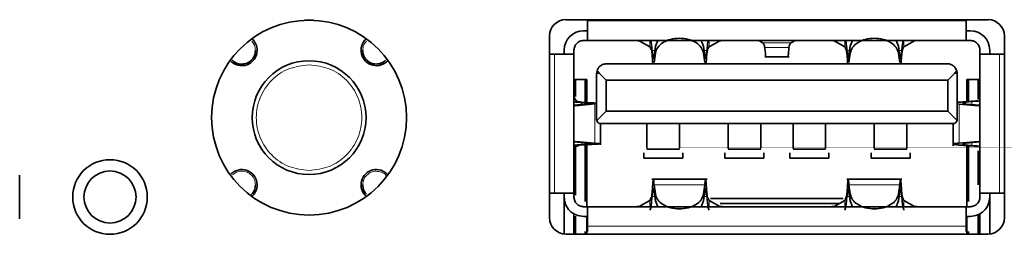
# Model space of a CAD drawing. Header units: millimetres. Extents: x 0 to 1118, y 0 to 864.
# Tile 175 of 200: x 922.91 to 933.01, y 468.58 to 470.79. Entities that reach past the tile are written whole.
import ezdxf

# ---------------------------------------------------------------- set-up
doc = ezdxf.new("R2010")
doc.units = ezdxf.units.MM

msp = doc.modelspace()

# ---------------------------------------------------------------- linework, layer by layer
at = {"color": 7, "linetype": 'Continuous', "lineweight": 35}
for p, q in [((925.923, 470.781), (925.836, 470.781)), ((932.847, 470.787), (928.514, 470.787)), ((928.737, 470.787), (928.737, 470.774)), ((932.624, 470.774), (932.624, 470.787)), ((928.347, 470.621), (928.347, 468.754)), ((928.697, 470.674), (928.737, 470.674)), ((932.624, 470.674), (932.664, 470.674)), ((933.014, 468.754), (933.014, 470.621)), ((928.697, 470.574), (928.737, 470.574)), ((932.624, 470.574), (928.737, 470.574)), ((929.268, 470.574), (929.268, 470.571)), ((929.377, 470.509), (929.268, 470.571)), ((929.42, 470.422), (929.433, 470.516)), ((929.433, 470.516), (929.457, 470.574)), ((929.903, 470.574), (929.928, 470.516)), ((929.928, 470.516), (929.94, 470.422)), ((929.984, 470.509), (930.093, 470.571)), ((930.093, 470.571), (930.093, 470.574)), ((931.268, 470.574), (931.268, 470.571)), ((931.377, 470.509), (931.268, 470.571)), ((931.42, 470.422), (931.433, 470.516)), ((931.433, 470.516), (931.457, 470.574)), ((931.903, 470.574), (931.928, 470.516)), ((931.928, 470.516), (931.94, 470.422)), ((931.984, 470.509), (932.093, 470.571)), ((932.624, 470.574), (932.664, 470.574)), ((928.397, 470.434), (928.347, 470.434)), ((928.497, 470.474), (928.497, 470.434)), ((928.597, 470.474), (928.597, 470.434)), ((928.597, 470.434), (928.597, 469.007)), ((929.42, 470.349), (929.433, 470.442)), ((929.928, 470.442), (929.94, 470.349)), ((931.42, 470.349), (931.433, 470.442)), ((931.928, 470.442), (931.94, 470.349)), ((932.764, 470.434), (932.764, 470.474)), ((932.764, 469.007), (932.764, 470.434)), ((932.864, 470.434), (932.864, 470.474)), ((933.014, 470.434), (932.964, 470.434)), ((928.93, 470.334), (932.43, 470.334)), ((930.555, 470.407), (930.806, 470.407)), ((928.83, 470.234), (928.83, 469.764)), ((928.835, 470.263), (928.86, 470.234)), ((928.927, 470.167), (928.86, 470.234)), ((932.501, 470.234), (932.434, 470.167)), ((932.501, 470.234), (932.526, 470.263)), ((932.53, 470.234), (932.53, 469.764)), ((928.73, 470.174), (928.597, 470.174)), ((928.614, 469.999), (928.614, 470.174)), ((928.714, 470.174), (928.714, 469.936)), ((928.73, 470.174), (928.73, 469.936)), ((928.927, 470.167), (928.927, 469.847)), ((928.927, 470.167), (932.434, 470.167)), ((932.434, 469.847), (932.434, 470.167)), ((932.764, 470.174), (932.63, 470.174)), ((932.63, 469.946), (932.63, 470.174)), ((932.647, 469.947), (932.647, 470.174)), ((932.747, 470.174), (932.747, 469.969)), ((928.597, 469.997), (928.597, 470.001)), ((928.739, 469.922), (928.597, 469.909)), ((928.615, 469.904), (928.812, 469.922)), ((932.53, 469.923), (932.549, 469.921)), ((932.549, 469.921), (932.746, 469.904)), ((932.764, 469.909), (932.622, 469.921)), ((932.764, 470.001), (932.764, 469.997)), ((928.832, 469.752), (928.927, 469.847)), ((928.927, 469.847), (932.434, 469.847)), ((932.434, 469.847), (932.529, 469.752)), ((928.87, 469.503), (928.87, 469.721)), ((928.874, 469.721), (932.487, 469.721)), ((932.49, 469.721), (932.49, 469.493)), ((928.597, 469.532), (928.739, 469.519)), ((928.615, 469.537), (928.812, 469.519)), ((928.714, 469.505), (928.714, 468.921)), ((928.73, 469.506), (928.73, 468.867)), ((932.746, 469.537), (932.549, 469.52)), ((932.764, 469.532), (932.622, 469.52)), ((928.597, 469.441), (928.597, 469.444)), ((928.614, 468.986), (928.614, 469.49)), ((929.314, 469.367), (929.314, 469.419)), ((929.347, 469.457), (929.68, 469.457)), ((929.714, 469.419), (929.714, 469.367)), ((930.147, 469.367), (930.147, 469.419)), ((930.18, 469.457), (930.514, 469.457)), ((930.547, 469.419), (930.547, 469.367)), ((930.814, 469.367), (930.814, 469.419)), ((930.847, 469.457), (931.18, 469.457)), ((931.214, 469.419), (931.214, 469.367)), ((931.647, 469.367), (931.647, 469.419)), ((931.68, 469.457), (932.014, 469.457)), ((932.047, 469.419), (932.047, 469.367)), ((932.63, 468.867), (932.63, 469.495)), ((932.647, 468.921), (932.647, 469.494)), ((932.747, 469.442), (932.747, 469.093)), ((932.764, 469.444), (932.764, 469.441)), ((929.714, 469.367), (929.314, 469.367)), ((930.547, 469.367), (930.147, 469.367)), ((931.214, 469.367), (930.814, 469.367)), ((932.047, 469.367), (931.647, 469.367)), ((922.91, 468.742), (922.91, 469.192)), ((929.963, 469.151), (929.398, 469.151)), ((931.963, 469.151), (931.398, 469.151)), ((928.347, 469.007), (928.397, 469.007)), ((928.497, 469.007), (928.497, 468.967)), ((928.597, 468.967), (928.597, 469.007)), ((929.42, 469.092), (929.433, 468.999)), ((929.42, 469.019), (929.433, 468.926)), ((929.928, 468.999), (929.94, 469.092)), ((929.928, 468.926), (929.94, 469.019)), ((931.42, 469.092), (931.433, 468.999)), ((931.42, 469.019), (931.433, 468.926)), ((931.928, 468.999), (931.94, 469.092)), ((931.928, 468.926), (931.94, 469.019)), ((932.764, 469.007), (932.764, 468.967)), ((932.864, 469.007), (932.864, 468.967)), ((932.964, 469.007), (933.014, 469.007)), ((928.497, 468.967), (928.497, 468.588)), ((929.268, 468.87), (929.377, 468.932)), ((929.433, 468.926), (929.457, 468.867)), ((929.903, 468.867), (929.928, 468.926)), ((929.984, 468.932), (930.093, 468.87)), ((930, 468.951), (931.36, 468.951)), ((930.099, 468.901), (931.321, 468.901)), ((931.268, 468.87), (931.377, 468.932)), ((931.433, 468.926), (931.457, 468.867)), ((931.903, 468.867), (931.928, 468.926)), ((931.984, 468.932), (932.093, 468.87)), ((932.864, 468.967), (932.864, 468.588)), ((928.597, 468.587), (928.597, 468.798)), ((928.737, 468.867), (928.697, 468.867)), ((928.737, 468.867), (932.624, 468.867)), ((929.135, 468.871), (929.135, 468.867)), ((929.268, 468.87), (929.268, 468.867)), ((930.093, 468.867), (930.093, 468.87)), ((930.226, 468.867), (930.226, 468.871)), ((931.135, 468.871), (931.135, 468.867)), ((931.268, 468.867), (931.268, 468.87)), ((932.664, 468.867), (932.624, 468.867)), ((932.764, 468.798), (932.764, 468.587)), ((928.597, 468.727), (928.614, 468.727)), ((928.614, 468.587), (928.614, 468.77)), ((928.697, 468.767), (928.737, 468.767)), ((928.73, 468.767), (928.73, 468.587)), ((932.624, 468.767), (932.664, 468.767)), ((932.63, 468.587), (932.63, 468.767)), ((932.747, 468.787), (932.747, 468.587)), ((932.747, 468.727), (932.764, 468.727)), ((928.714, 468.614), (928.714, 468.587)), ((928.737, 468.667), (928.737, 468.612)), ((932.624, 468.612), (932.624, 468.667)), ((932.647, 468.587), (932.647, 468.614)), ((928.514, 468.587), (932.847, 468.587))]:
    msp.add_line(p, q, dxfattribs=at)
at = {"color": 7, "linetype": 'Continuous', "lineweight": 18}
for p, q in [((932.624, 470.774), (928.737, 470.774)), ((929.377, 470.574), (929.377, 470.509)), ((929.433, 470.516), (929.433, 470.442)), ((929.928, 470.516), (929.928, 470.442)), ((929.984, 470.574), (929.984, 470.509)), ((930.537, 470.548), (930.824, 470.548)), ((931.377, 470.574), (931.377, 470.509)), ((931.433, 470.516), (931.433, 470.442)), ((931.928, 470.516), (931.928, 470.442)), ((931.984, 470.574), (931.984, 470.509)), ((932.093, 470.571), (932.093, 470.574)), ((928.397, 470.434), (928.397, 469.007)), ((929.399, 470.438), (929.399, 470.47)), ((929.399, 470.47), (929.427, 470.47)), ((929.42, 470.349), (929.42, 470.422)), ((929.934, 470.47), (929.962, 470.47)), ((929.94, 470.422), (929.94, 470.349)), ((929.962, 470.47), (929.962, 470.438)), ((930.804, 470.502), (930.556, 470.502)), ((931.399, 470.438), (931.399, 470.47)), ((931.399, 470.47), (931.427, 470.47)), ((931.42, 470.349), (931.42, 470.422)), ((931.934, 470.47), (931.962, 470.47)), ((931.94, 470.422), (931.94, 470.349)), ((931.962, 470.47), (931.962, 470.438)), ((932.964, 469.007), (932.964, 470.434)), ((928.86, 470.234), (928.83, 470.234)), ((932.501, 470.234), (932.53, 470.234)), ((928.7, 469.937), (928.678, 469.937)), ((928.678, 469.917), (928.678, 469.937)), ((928.739, 469.922), (928.812, 469.922)), ((928.812, 469.922), (928.812, 469.519)), ((932.549, 469.52), (932.549, 469.921)), ((932.549, 469.921), (932.622, 469.921)), ((932.682, 469.948), (932.661, 469.948)), ((932.682, 469.948), (932.682, 469.916)), ((928.597, 469.904), (928.615, 469.904)), ((932.746, 469.904), (932.764, 469.904)), ((928.597, 469.537), (928.615, 469.537)), ((928.678, 469.504), (928.678, 469.524)), ((928.7, 469.504), (928.678, 469.504)), ((928.812, 469.519), (928.739, 469.519)), ((932.622, 469.52), (932.549, 469.52)), ((932.682, 469.525), (932.682, 469.493)), ((932.746, 469.537), (932.764, 469.537)), ((932.682, 469.493), (932.661, 469.493)), ((929.399, 468.971), (929.399, 469.003)), ((929.42, 469.092), (929.94, 469.092)), ((929.42, 469.019), (929.42, 469.092)), ((929.433, 468.999), (929.433, 468.926)), ((929.928, 468.999), (929.928, 468.926)), ((929.94, 469.092), (929.94, 469.019)), ((929.962, 469.003), (929.962, 468.971)), ((931.399, 468.971), (931.399, 469.003)), ((931.42, 469.092), (931.94, 469.092)), ((931.42, 469.019), (931.42, 469.092)), ((931.433, 468.999), (931.433, 468.926)), ((931.928, 468.999), (931.928, 468.926)), ((931.94, 469.092), (931.94, 469.019)), ((931.962, 469.003), (931.962, 468.971)), ((929.377, 468.932), (929.377, 468.867)), ((929.427, 468.971), (929.399, 468.971)), ((929.962, 468.971), (929.934, 468.971)), ((929.984, 468.932), (929.984, 468.867)), ((931.377, 468.932), (931.377, 468.867)), ((931.427, 468.971), (931.399, 468.971)), ((931.962, 468.971), (931.934, 468.971)), ((931.984, 468.932), (931.984, 468.867)), ((932.093, 468.867), (932.093, 468.87)), ((928.737, 468.667), (932.624, 468.667))]:
    msp.add_line(p, q, dxfattribs=at)
at = {"color": 7, "linetype": 'Continuous', "lineweight": 35}
for centre, radius in [((925.88, 469.782), 1), ((925.88, 469.782), 0.584), ((923.837, 468.967), 0.383), ((923.837, 468.967), 0.267)]:
    msp.add_circle(centre, radius, dxfattribs=at)
for centre, radius, start, end in [((928.514, 470.621), 0.167, 90, 180), ((932.847, 470.621), 0.167, 0, 90), ((928.697, 470.474), 0.2, 90, 180), ((932.664, 470.474), 0.2, 0, 90), ((925.19, 470.472), 0.157, 0, 49.3476), ((926.57, 470.472), 0.157, 130.6525, 319.3475), ((925.19, 470.472), 0.157, 220.6524, 0), ((928.93, 470.234), 0.1, 162.8075, 180), ((932.43, 470.234), 0.1, 360, 17.1925), ((925.19, 469.092), 0.157, 0, 139.3475), ((926.57, 469.092), 0.157, 40.6525, 229.3475), ((925.19, 469.092), 0.157, 310.6525, 0), ((928.514, 468.754), 0.167, 180, 270), ((932.847, 468.754), 0.167, 270, 0)]:
    msp.add_arc(centre, radius, start, end, dxfattribs=at)
for points in [[(928.737, 470.774), (928.737, 470.748), (928.737, 470.695), (928.737, 470.629), (928.737, 470.583), (928.737, 470.577), (928.737, 470.574)], [(932.624, 470.574), (932.624, 470.577), (932.624, 470.583), (932.624, 470.629), (932.624, 470.695), (932.624, 470.748), (932.624, 470.774)], [(928.597, 470.474), (928.599, 470.487), (928.602, 470.513), (928.625, 470.546), (928.658, 470.569), (928.684, 470.572), (928.697, 470.574)], [(929.433, 470.442), (929.439, 470.463), (929.451, 470.504), (929.509, 470.555), (929.588, 470.589), (929.68, 470.6), (929.772, 470.589), (929.851, 470.555), (929.909, 470.504), (929.922, 470.463), (929.928, 470.442)], [(931.433, 470.442), (931.439, 470.463), (931.451, 470.504), (931.509, 470.555), (931.588, 470.589), (931.68, 470.6), (931.772, 470.589), (931.851, 470.555), (931.909, 470.504), (931.922, 470.463), (931.928, 470.442)], [(932.664, 470.574), (932.677, 470.572), (932.703, 470.569), (932.736, 470.546), (932.759, 470.513), (932.762, 470.487), (932.764, 470.474)], [(928.597, 470.434), (928.594, 470.434), (928.588, 470.434), (928.542, 470.434), (928.476, 470.434), (928.423, 470.434), (928.397, 470.434)], [(929.42, 470.422), (929.419, 470.416), (929.418, 470.403), (929.415, 470.393), (929.412, 470.389), (929.41, 470.393), (929.407, 470.404), (929.404, 470.421), (929.402, 470.443), (929.4, 470.461), (929.399, 470.47)], [(929.962, 470.47), (929.961, 470.461), (929.959, 470.443), (929.956, 470.421), (929.954, 470.404), (929.951, 470.393), (929.948, 470.389), (929.946, 470.393), (929.943, 470.403), (929.941, 470.416), (929.94, 470.422)], [(931.42, 470.422), (931.419, 470.416), (931.418, 470.403), (931.415, 470.393), (931.412, 470.389), (931.41, 470.393), (931.407, 470.404), (931.404, 470.421), (931.402, 470.443), (931.4, 470.461), (931.399, 470.47)], [(931.962, 470.47), (931.961, 470.461), (931.959, 470.443), (931.956, 470.421), (931.954, 470.404), (931.951, 470.393), (931.948, 470.389), (931.946, 470.393), (931.943, 470.403), (931.941, 470.416), (931.94, 470.422)], [(932.964, 470.434), (932.937, 470.434), (932.885, 470.434), (932.819, 470.434), (932.773, 470.434), (932.767, 470.434), (932.764, 470.434)], [(928.678, 469.937), (928.688, 469.937), (928.708, 469.935), (928.733, 469.933), (928.753, 469.932), (928.766, 469.93), (928.772, 469.928), (928.769, 469.926), (928.758, 469.924), (928.745, 469.923), (928.739, 469.922)], [(932.661, 469.948), (932.635, 469.946), (932.583, 469.943), (932.548, 469.94), (932.53, 469.939)], [(932.739, 469.956), (932.737, 469.955), (932.735, 469.954), (932.717, 469.952), (932.692, 469.95), (932.671, 469.949), (932.661, 469.948)], [(928.739, 469.519), (928.745, 469.518), (928.758, 469.517), (928.769, 469.515), (928.772, 469.513), (928.766, 469.511), (928.753, 469.51), (928.733, 469.508), (928.708, 469.506), (928.688, 469.504), (928.678, 469.504)], [(932.661, 469.493), (932.642, 469.494), (932.606, 469.496), (932.559, 469.5), (932.522, 469.503), (932.498, 469.507), (932.488, 469.51), (932.494, 469.513), (932.513, 469.517), (932.537, 469.519), (932.549, 469.52)], [(932.661, 469.493), (932.671, 469.493), (932.692, 469.491), (932.717, 469.489), (932.735, 469.487), (932.737, 469.486), (932.739, 469.485)], [(928.397, 469.007), (928.423, 469.007), (928.476, 469.007), (928.542, 469.007), (928.588, 469.007), (928.594, 469.007), (928.597, 469.007)], [(929.399, 468.971), (929.4, 468.98), (929.402, 468.998), (929.404, 469.02), (929.407, 469.038), (929.41, 469.048), (929.412, 469.052), (929.415, 469.048), (929.418, 469.038), (929.419, 469.025), (929.42, 469.019)], [(929.433, 468.999), (929.439, 468.978), (929.451, 468.937), (929.509, 468.886), (929.588, 468.853), (929.68, 468.841), (929.772, 468.853), (929.851, 468.886), (929.909, 468.937), (929.922, 468.978), (929.928, 468.999)], [(929.94, 469.019), (929.941, 469.025), (929.943, 469.038), (929.946, 469.048), (929.948, 469.052), (929.951, 469.048), (929.954, 469.038), (929.956, 469.02), (929.959, 468.998), (929.961, 468.98), (929.962, 468.971)], [(931.399, 468.971), (931.4, 468.98), (931.402, 468.998), (931.404, 469.02), (931.407, 469.038), (931.41, 469.048), (931.412, 469.052), (931.415, 469.048), (931.418, 469.038), (931.419, 469.025), (931.42, 469.019)], [(931.433, 468.999), (931.439, 468.978), (931.451, 468.937), (931.509, 468.886), (931.588, 468.853), (931.68, 468.841), (931.772, 468.853), (931.851, 468.886), (931.909, 468.937), (931.922, 468.978), (931.928, 468.999)], [(931.94, 469.019), (931.941, 469.025), (931.943, 469.038), (931.946, 469.048), (931.948, 469.052), (931.951, 469.048), (931.954, 469.038), (931.956, 469.02), (931.959, 468.998), (931.961, 468.98), (931.962, 468.971)], [(932.764, 469.007), (932.767, 469.007), (932.773, 469.007), (932.819, 469.007), (932.885, 469.007), (932.937, 469.007), (932.964, 469.007)], [(928.697, 468.767), (928.671, 468.77), (928.618, 468.776), (928.552, 468.822), (928.506, 468.889), (928.5, 468.941), (928.497, 468.967)], [(928.697, 468.867), (928.684, 468.869), (928.658, 468.872), (928.625, 468.895), (928.602, 468.928), (928.599, 468.954), (928.597, 468.967)], [(929.399, 468.971), (929.397, 468.952), (929.393, 468.915), (929.388, 468.872), (929.382, 468.841), (929.379, 468.835), (929.377, 468.833)], [(929.984, 468.833), (929.982, 468.835), (929.978, 468.841), (929.973, 468.872), (929.967, 468.915), (929.964, 468.952), (929.962, 468.971)], [(931.399, 468.971), (931.397, 468.952), (931.393, 468.915), (931.388, 468.872), (931.382, 468.841), (931.379, 468.835), (931.377, 468.833)], [(931.984, 468.833), (931.982, 468.835), (931.978, 468.841), (931.973, 468.872), (931.967, 468.915), (931.964, 468.952), (931.962, 468.971)], [(932.864, 468.967), (932.861, 468.941), (932.855, 468.889), (932.808, 468.822), (932.742, 468.776), (932.69, 468.77), (932.664, 468.767)], [(932.764, 468.967), (932.762, 468.954), (932.759, 468.928), (932.736, 468.895), (932.703, 468.872), (932.677, 468.869), (932.664, 468.867)], [(928.737, 468.867), (928.737, 468.864), (928.737, 468.858), (928.737, 468.812), (928.737, 468.746), (928.737, 468.693), (928.737, 468.667)], [(932.624, 468.667), (932.624, 468.693), (932.624, 468.746), (932.624, 468.812), (932.624, 468.858), (932.624, 468.864), (932.624, 468.867)]]:
    msp.add_open_spline(points, degree=3, dxfattribs=at)
at = {"color": 7, "linetype": 'Continuous', "lineweight": 18}
for points, knots in [([(925.329, 470.472), (925.328, 470.49), (925.324, 470.525), (925.302, 470.553), (925.292, 470.566)], [0, 0, 0, 0, 0.527871, 1, 1, 1, 1]), ([(926.469, 470.568), (926.458, 470.554), (926.435, 470.526), (926.432, 470.49), (926.43, 470.472)], [0, 0, 0, 0, 0.4853693, 1, 1, 1, 1]), ([(925.329, 469.092), (925.327, 469.11), (925.323, 469.146), (925.291, 469.193), (925.244, 469.224), (925.19, 469.235), (925.136, 469.225), (925.108, 469.204), (925.095, 469.193)], [0, 0, 0, 0, 0.169564, 0.33913, 0.508695, 0.67826, 0.847825, 1, 1, 1, 1]), ([(926.674, 469.182), (926.672, 469.185), (926.661, 469.203), (926.624, 469.223), (926.57, 469.235), (926.515, 469.224), (926.469, 469.193), (926.436, 469.146), (926.432, 469.11), (926.43, 469.092)], [0, 0, 0, 0, 0.028438, 0.190365, 0.352292, 0.51422, 0.676147, 0.838074, 1, 1, 1, 1])]:
    msp.add_open_spline(points, degree=3, knots=knots, dxfattribs=at)
at = {"color": 7, "linetype": 'Continuous', "lineweight": 35}
for points, knots in [([(929.202, 470.574), (929.208, 470.574), (929.223, 470.574), (929.244, 470.573), (929.258, 470.572), (929.266, 470.571), (929.267, 470.571), (929.268, 470.571)], [0, 0, 0, 0, 0.202795, 0.436816, 0.70199, 0.847051, 1, 1, 1, 1]), ([(929.386, 470.574), (929.387, 470.569), (929.39, 470.554), (929.394, 470.516), (929.398, 470.482), (929.399, 470.47)], [0, 0, 0, 0, 0.207573, 0.709448, 1, 1, 1, 1]), ([(929.962, 470.47), (929.964, 470.49), (929.968, 470.532), (929.972, 470.56), (929.974, 470.574)], [0, 0, 0, 0, 0.492795, 1, 1, 1, 1]), ([(930.093, 470.571), (930.093, 470.571), (930.095, 470.571), (930.103, 470.572), (930.117, 470.573), (930.138, 470.574), (930.152, 470.574), (930.159, 470.574)], [0, 0, 0, 0, 0.152886, 0.297902, 0.56304, 0.797097, 1, 1, 1, 1]), ([(930.486, 470.574), (930.493, 470.571), (930.505, 470.567), (930.522, 470.556), (930.532, 470.551), (930.537, 470.548)], [0, 0, 0, 0, 0.419293, 0.709647, 1, 1, 1, 1]), ([(930.556, 470.502), (930.555, 470.507), (930.553, 470.52), (930.547, 470.535), (930.54, 470.545), (930.538, 470.547), (930.537, 470.548)], [0, 0, 0, 0, 0.206013, 0.498903, 0.794012, 1, 1, 1, 1]), ([(930.824, 470.548), (930.823, 470.547), (930.82, 470.545), (930.814, 470.535), (930.808, 470.52), (930.805, 470.507), (930.804, 470.502)], [0, 0, 0, 0, 0.205988, 0.501097, 0.793987, 1, 1, 1, 1]), ([(930.874, 470.574), (930.867, 470.571), (930.855, 470.567), (930.839, 470.556), (930.829, 470.551), (930.824, 470.548)], [0, 0, 0, 0, 0.419293, 0.709647, 1, 1, 1, 1]), ([(931.202, 470.574), (931.209, 470.574), (931.223, 470.574), (931.244, 470.573), (931.258, 470.572), (931.266, 470.571), (931.267, 470.571), (931.268, 470.571)], [0, 0, 0, 0, 0.2028041, 0.4368316, 0.7020076, 0.8470607, 1, 1, 1, 1]), ([(931.386, 470.574), (931.387, 470.569), (931.39, 470.554), (931.394, 470.516), (931.398, 470.482), (931.399, 470.47)], [0, 0, 0, 0, 0.207573, 0.709448, 1, 1, 1, 1]), ([(931.962, 470.47), (931.964, 470.49), (931.968, 470.532), (931.972, 470.56), (931.974, 470.574)], [0, 0, 0, 0, 0.492795, 1, 1, 1, 1]), ([(932.093, 470.571), (932.094, 470.571), (932.097, 470.572), (932.113, 470.573), (932.134, 470.574), (932.15, 470.574), (932.158, 470.574)], [0, 0, 0, 0, 0.254164, 0.506731, 0.751309, 1, 1, 1, 1]), ([(925.091, 470.373), (925.105, 470.361), (925.134, 470.338), (925.19, 470.328), (925.244, 470.339), (925.291, 470.37), (925.323, 470.417), (925.327, 470.453), (925.329, 470.472)], [0, 0, 0, 0, 0.165968, 0.332775, 0.499581, 0.666388, 0.833195, 1, 1, 1, 1]), ([(926.43, 470.472), (926.432, 470.453), (926.436, 470.417), (926.469, 470.37), (926.515, 470.339), (926.569, 470.329), (926.624, 470.338), (926.651, 470.36), (926.664, 470.37)], [0, 0, 0, 0, 0.169215, 0.33843, 0.507646, 0.676861, 0.846076, 1, 1, 1, 1]), ([(929.377, 470.509), (929.378, 470.508), (929.381, 470.505), (929.388, 470.489), (929.395, 470.465), (929.398, 470.446), (929.399, 470.438)], [0, 0, 0, 0, 0.207068, 0.499114, 0.792484, 1, 1, 1, 1]), ([(929.399, 470.438), (929.401, 470.42), (929.404, 470.379), (929.406, 470.35), (929.407, 470.334)], [0, 0, 0, 0, 0.462932, 1, 1, 1, 1]), ([(929.954, 470.334), (929.955, 470.35), (929.957, 470.379), (929.96, 470.42), (929.962, 470.438)], [0, 0, 0, 0, 0.537068, 1, 1, 1, 1]), ([(929.962, 470.438), (929.963, 470.446), (929.966, 470.465), (929.973, 470.489), (929.98, 470.505), (929.983, 470.508), (929.984, 470.509)], [0, 0, 0, 0, 0.2075164, 0.5008858, 0.7929316, 1, 1, 1, 1]), ([(930.566, 470.409), (930.566, 470.409), (930.565, 470.407), (930.564, 470.421), (930.562, 470.45), (930.558, 470.482), (930.556, 470.502)], [0, 0, 0, 0, 0.129258, 0.403102, 0.639777, 1, 1, 1, 1]), ([(930.804, 470.502), (930.802, 470.482), (930.799, 470.45), (930.797, 470.421), (930.796, 470.407), (930.795, 470.409), (930.795, 470.409)], [0, 0, 0, 0, 0.360223, 0.596897, 0.870742, 1, 1, 1, 1]), ([(931.377, 470.509), (931.378, 470.508), (931.381, 470.505), (931.388, 470.489), (931.395, 470.465), (931.398, 470.446), (931.399, 470.438)], [0, 0, 0, 0, 0.207068, 0.499114, 0.792484, 1, 1, 1, 1]), ([(931.399, 470.438), (931.401, 470.42), (931.404, 470.379), (931.406, 470.35), (931.407, 470.334)], [0, 0, 0, 0, 0.462932, 1, 1, 1, 1]), ([(931.954, 470.334), (931.955, 470.35), (931.957, 470.379), (931.96, 470.42), (931.962, 470.438)], [0, 0, 0, 0, 0.537068, 1, 1, 1, 1]), ([(931.962, 470.438), (931.963, 470.446), (931.966, 470.465), (931.973, 470.489), (931.98, 470.505), (931.983, 470.508), (931.984, 470.509)], [0, 0, 0, 0, 0.207516, 0.500886, 0.792932, 1, 1, 1, 1]), ([(928.93, 470.334), (928.927, 470.334), (928.919, 470.333), (928.906, 470.331), (928.885, 470.324), (928.852, 470.302), (928.842, 470.279), (928.835, 470.263)], [0, 0, 0, 0, 0.060576, 0.122851, 0.233808, 0.471502, 1, 1, 1, 1]), ([(932.43, 470.334), (932.436, 470.334), (932.449, 470.333), (932.466, 470.328), (932.483, 470.32), (932.51, 470.3), (932.519, 470.279), (932.526, 470.263)], [0, 0, 0, 0, 0.096481, 0.203425, 0.32711, 0.471647, 1, 1, 1, 1]), ([(928.597, 469.997), (928.6, 469.99), (928.606, 469.977), (928.616, 469.963), (928.62, 469.956), (928.622, 469.954), (928.622, 469.953), (928.622, 469.953), (928.622, 469.953), (928.622, 469.953), (928.622, 469.953), (928.622, 469.953), (928.622, 469.953)], [0, 0, 0, 0, 0.499943, 0.874731, 0.968556, 0.992075, 0.997987, 0.999481, 0.999862, 0.999962, 0.999988, 1, 1, 1, 1]), ([(928.597, 469.943), (928.604, 469.942), (928.626, 469.94), (928.657, 469.939), (928.678, 469.937)], [0, 0, 0, 0, 0.292955, 1, 1, 1, 1]), ([(928.7, 469.937), (928.691, 469.938), (928.67, 469.94), (928.643, 469.945), (928.626, 469.951), (928.623, 469.953), (928.622, 469.953)], [0, 0, 0, 0, 0.208361, 0.500401, 0.792097, 1, 1, 1, 1]), ([(928.83, 469.931), (928.821, 469.931), (928.803, 469.932), (928.76, 469.934), (928.723, 469.936), (928.7, 469.937)], [0, 0, 0, 0, 0.284455, 0.546203, 1, 1, 1, 1]), ([(932.622, 469.921), (932.617, 469.922), (932.606, 469.923), (932.594, 469.926), (932.588, 469.93), (932.594, 469.934), (932.61, 469.939), (932.634, 469.943), (932.658, 469.946), (932.675, 469.947), (932.682, 469.948)], [0, 0, 0, 0, 0.093689, 0.208311, 0.343856, 0.500289, 0.656469, 0.791834, 0.906347, 1, 1, 1, 1]), ([(932.682, 469.948), (932.7, 469.949), (932.731, 469.95), (932.754, 469.951), (932.764, 469.951)], [0, 0, 0, 0, 0.583982, 1, 1, 1, 1]), ([(928.83, 469.764), (928.83, 469.762), (928.831, 469.758), (928.831, 469.754), (928.832, 469.752)], [0, 0, 0, 0, 0.489489, 1, 1, 1, 1]), ([(928.832, 469.752), (928.835, 469.745), (928.838, 469.736), (928.85, 469.727), (928.857, 469.723), (928.865, 469.721), (928.871, 469.721), (928.874, 469.721)], [0, 0, 0, 0, 0.529114, 0.671936, 0.793032, 0.899129, 1, 1, 1, 1]), ([(929.347, 469.721), (929.347, 469.664), (929.347, 469.552), (929.347, 469.465), (929.347, 469.466), (929.347, 469.467)], [0, 0, 0, 0, 0.379419, 0.758838, 1, 1, 1, 1]), ([(929.68, 469.467), (929.68, 469.466), (929.68, 469.465), (929.68, 469.552), (929.68, 469.664), (929.68, 469.721)], [0, 0, 0, 0, 0.241162, 0.620581, 1, 1, 1, 1]), ([(930.18, 469.721), (930.18, 469.664), (930.18, 469.552), (930.18, 469.465), (930.18, 469.466), (930.18, 469.467)], [0, 0, 0, 0, 0.379419, 0.758838, 1, 1, 1, 1]), ([(930.514, 469.467), (930.514, 469.466), (930.514, 469.465), (930.514, 469.552), (930.514, 469.664), (930.514, 469.721)], [0, 0, 0, 0, 0.241162, 0.620581, 1, 1, 1, 1]), ([(930.847, 469.721), (930.847, 469.664), (930.847, 469.552), (930.847, 469.465), (930.847, 469.466), (930.847, 469.467)], [0, 0, 0, 0, 0.379419, 0.758838, 1, 1, 1, 1]), ([(931.18, 469.467), (931.18, 469.466), (931.18, 469.465), (931.18, 469.552), (931.18, 469.664), (931.18, 469.721)], [0, 0, 0, 0, 0.241162, 0.620581, 1, 1, 1, 1]), ([(931.68, 469.721), (931.68, 469.664), (931.68, 469.552), (931.68, 469.465), (931.68, 469.466), (931.68, 469.467)], [0, 0, 0, 0, 0.379419, 0.758838, 1, 1, 1, 1]), ([(932.014, 469.467), (932.014, 469.466), (932.014, 469.465), (932.014, 469.552), (932.014, 469.664), (932.014, 469.721)], [0, 0, 0, 0, 0.241162, 0.620581, 1, 1, 1, 1]), ([(932.529, 469.752), (932.526, 469.745), (932.522, 469.736), (932.51, 469.727), (932.503, 469.723), (932.495, 469.721), (932.49, 469.721), (932.487, 469.721)], [0, 0, 0, 0, 0.529539, 0.67543, 0.799413, 0.905497, 1, 1, 1, 1]), ([(932.53, 469.764), (932.53, 469.762), (932.53, 469.758), (932.529, 469.754), (932.529, 469.752)], [0, 0, 0, 0, 0.486322, 1, 1, 1, 1]), ([(928.678, 469.504), (928.657, 469.503), (928.626, 469.501), (928.604, 469.499), (928.597, 469.498)], [0, 0, 0, 0, 0.707045, 1, 1, 1, 1]), ([(928.622, 469.488), (928.623, 469.489), (928.626, 469.49), (928.643, 469.496), (928.67, 469.501), (928.691, 469.503), (928.7, 469.504)], [0, 0, 0, 0, 0.207903, 0.499599, 0.791639, 1, 1, 1, 1]), ([(928.812, 469.519), (928.821, 469.518), (928.841, 469.516), (928.863, 469.515), (928.874, 469.513), (928.864, 469.511), (928.833, 469.51), (928.79, 469.508), (928.744, 469.506), (928.714, 469.505), (928.7, 469.504)], [0, 0, 0, 0, 0.0937056, 0.2083399, 0.3438616, 0.5002132, 0.6563788, 0.7917672, 0.9063212, 1, 1, 1, 1]), ([(932.682, 469.493), (932.675, 469.494), (932.658, 469.495), (932.634, 469.498), (932.61, 469.502), (932.594, 469.507), (932.588, 469.511), (932.594, 469.515), (932.606, 469.518), (932.617, 469.519), (932.622, 469.52)], [0, 0, 0, 0, 0.093653, 0.208166, 0.343531, 0.499711, 0.656144, 0.791689, 0.906311, 1, 1, 1, 1]), ([(928.622, 469.488), (928.622, 469.488), (928.622, 469.488), (928.622, 469.488), (928.622, 469.488), (928.622, 469.488), (928.622, 469.488), (928.622, 469.487), (928.62, 469.485), (928.616, 469.478), (928.606, 469.464), (928.6, 469.451), (928.597, 469.444)], [0, 0, 0, 0, 0.000012, 0.000038, 0.000138, 0.000519, 0.002013, 0.007925, 0.031444, 0.125269, 0.500057, 1, 1, 1, 1]), ([(932.764, 469.49), (932.754, 469.49), (932.731, 469.491), (932.7, 469.492), (932.682, 469.493)], [0, 0, 0, 0, 0.416018, 1, 1, 1, 1]), ([(929.399, 469.003), (929.4, 469.015), (929.403, 469.043), (929.405, 469.083), (929.408, 469.121), (929.41, 469.147), (929.412, 469.154), (929.414, 469.142), (929.417, 469.12), (929.419, 469.101), (929.42, 469.092)], [0, 0, 0, 0, 0.093396, 0.207795, 0.343178, 0.499505, 0.65626, 0.791952, 0.906538, 1, 1, 1, 1]), ([(929.94, 469.092), (929.941, 469.101), (929.944, 469.12), (929.947, 469.142), (929.949, 469.154), (929.951, 469.147), (929.953, 469.121), (929.956, 469.083), (929.958, 469.043), (929.961, 469.015), (929.962, 469.003)], [0, 0, 0, 0, 0.093462, 0.208049, 0.34374, 0.500495, 0.656822, 0.792205, 0.906604, 1, 1, 1, 1]), ([(931.399, 469.003), (931.4, 469.015), (931.403, 469.043), (931.405, 469.083), (931.408, 469.121), (931.41, 469.147), (931.412, 469.154), (931.414, 469.142), (931.417, 469.12), (931.419, 469.101), (931.42, 469.092)], [0, 0, 0, 0, 0.093396, 0.207795, 0.343178, 0.499505, 0.65626, 0.791952, 0.906538, 1, 1, 1, 1]), ([(931.94, 469.092), (931.941, 469.101), (931.944, 469.12), (931.947, 469.142), (931.949, 469.154), (931.951, 469.147), (931.953, 469.121), (931.956, 469.083), (931.958, 469.043), (931.961, 469.015), (931.962, 469.003)], [0, 0, 0, 0, 0.093462, 0.208049, 0.34374, 0.500495, 0.656822, 0.792205, 0.906604, 1, 1, 1, 1]), ([(925.285, 468.991), (925.286, 468.991), (925.303, 469.002), (925.322, 469.038), (925.327, 469.074), (925.329, 469.092)], [0, 0, 0, 0, 0.035334, 0.517669, 1, 1, 1, 1]), ([(926.43, 469.092), (926.432, 469.073), (926.435, 469.037), (926.458, 469.01), (926.468, 468.996)], [0, 0, 0, 0, 0.5211333, 1, 1, 1, 1]), ([(929.399, 469.003), (929.398, 468.995), (929.395, 468.976), (929.388, 468.952), (929.381, 468.936), (929.378, 468.933), (929.377, 468.932)], [0, 0, 0, 0, 0.207516, 0.500886, 0.792932, 1, 1, 1, 1]), ([(929.984, 468.932), (929.983, 468.933), (929.98, 468.936), (929.973, 468.952), (929.966, 468.976), (929.963, 468.995), (929.962, 469.003)], [0, 0, 0, 0, 0.207068, 0.499114, 0.792484, 1, 1, 1, 1]), ([(931.399, 469.003), (931.398, 468.995), (931.395, 468.976), (931.388, 468.952), (931.381, 468.936), (931.378, 468.933), (931.377, 468.932)], [0, 0, 0, 0, 0.207516, 0.500886, 0.792932, 1, 1, 1, 1]), ([(931.984, 468.932), (931.983, 468.933), (931.98, 468.936), (931.973, 468.952), (931.966, 468.976), (931.963, 468.995), (931.962, 469.003)], [0, 0, 0, 0, 0.207068, 0.499114, 0.792484, 1, 1, 1, 1]), ([(929.203, 468.867), (929.211, 468.867), (929.227, 468.867), (929.248, 468.868), (929.263, 468.869), (929.266, 468.87), (929.268, 468.87)], [0, 0, 0, 0, 0.247202, 0.493394, 0.744367, 1, 1, 1, 1]), ([(930.093, 468.87), (930.094, 468.87), (930.098, 468.869), (930.114, 468.868), (930.135, 468.867), (930.151, 468.867), (930.159, 468.867)], [0, 0, 0, 0, 0.254152, 0.506692, 0.751265, 1, 1, 1, 1]), ([(931.203, 468.867), (931.211, 468.867), (931.227, 468.867), (931.247, 468.868), (931.263, 468.869), (931.266, 468.87), (931.268, 468.87)], [0, 0, 0, 0, 0.247245, 0.493384, 0.744345, 1, 1, 1, 1]), ([(932.093, 468.87), (932.094, 468.87), (932.098, 468.869), (932.114, 468.868), (932.135, 468.867), (932.151, 468.867), (932.159, 468.867)], [0, 0, 0, 0, 0.254843, 0.508066, 0.752119, 1, 1, 1, 1])]:
    msp.add_open_spline(points, degree=3, knots=knots, dxfattribs=at)
at = {"color": 7, "linetype": 'Continuous', "lineweight": 18}
for points in [[(925.88, 470.323), (925.809, 470.315), (925.667, 470.299), (925.487, 470.174), (925.366, 469.995), (925.324, 469.782), (925.366, 469.569), (925.487, 469.389), (925.667, 469.264), (925.809, 469.248), (925.88, 469.24)], [(925.88, 469.24), (925.951, 469.248), (926.092, 469.264), (926.273, 469.389), (926.393, 469.569), (926.436, 469.782), (926.393, 469.995), (926.273, 470.174), (926.092, 470.299), (925.951, 470.315), (925.88, 470.323)]]:
    msp.add_open_spline(points, degree=3, dxfattribs=at)

doc.saveas('drawing.dxf')
